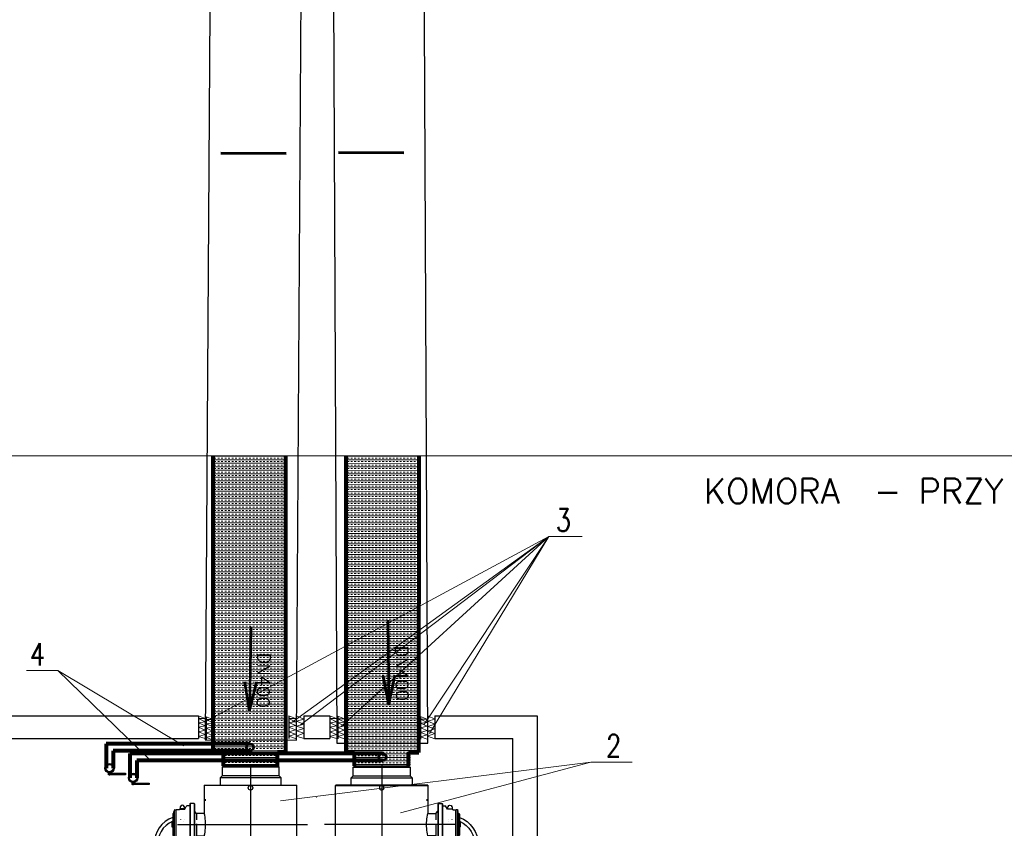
# Model space of a CAD drawing. Header units: metres. Extents: x 6538042 to 13082743, y 6022817 to 12049805.
# Tile 36 of 92: x 6539417 to 6539487, y 6024189 to 6024247. Entities that reach past the tile are written whole.
import ezdxf
from ezdxf.lldxf.tags import DXFTag

# ---------------------------------------------------------------- set-up
doc = ezdxf.new("R2010")
doc.units = ezdxf.units.M
doc.header["$MEASUREMENT"] = 0
doc.layers.get('0').update_dxf_attribs({"linetype": 'CONTINUOUS', "lineweight": 18})
for name, color, linetype in [('A400WW9_1', 7, 'CONTINUOUS'), ('d-małe zawory', 7, 'CONTINUOUS'), ('Default', 7, 'CONTINUOUS'), ('dg opis', 7, 'CONTINUOUS'), ('Q-6500-S', 7, 'CONTINUOUS'), ('W-400-20', 7, 'CONTINUOUS')]:
    doc.layers.add(name, color=color, linetype=linetype)
for name, color, linetype, lineweight in [('d-ciepłociag', 6, 'CONTINUOUS', 60), ('d-komora zawory', 7, 'CONTINUOUS', 13), ('d-opis', 7, 'CONTINUOUS', 18), ('d-powrot', 5, 'CONTINUOUS', 53), ('d-sciany komory', 7, 'CONTINUOUS', 30), ('d-zasilanie', 1, 'CONTINUOUS', 53)]:
    doc.layers.add(name, color=color, linetype=linetype, lineweight=lineweight)
doc.styles.get("Standard").update_dxf_attribs({"font": 'simplex.shx'})
doc.styles.add('STYL1', font='SIMPLEX.shx', dxfattribs={"width": 0.8})
tags = doc.linetypes.add('CENTER2', pattern=[28.575, 19.05, -3.175, 3.175, -3.175]).pattern_tags.tags
tags[10:11] = [DXFTag(74, 4), DXFTag(75, 0), DXFTag(340, '0'), DXFTag(46, 0.0), DXFTag(50, 0.0), DXFTag(44, 0.0), DXFTag(45, 0.0)]
tags[8:9] = [DXFTag(74, 4), DXFTag(75, 0), DXFTag(340, '0'), DXFTag(46, 0.0), DXFTag(50, 0.0), DXFTag(44, 0.0), DXFTag(45, 0.0)]
tags[6:7] = [DXFTag(74, 4), DXFTag(75, 0), DXFTag(340, '0'), DXFTag(46, 0.0), DXFTag(50, 0.0), DXFTag(44, 0.0), DXFTag(45, 0.0)]
tags[4:5] = [DXFTag(74, 4), DXFTag(75, 0), DXFTag(340, '0'), DXFTag(46, 0.0), DXFTag(50, 0.0), DXFTag(44, 0.0), DXFTag(45, 0.0)]

# ---------------------------------------------------------------- blocks, each defined once
blk = doc.blocks.new('400 gora')
at = {"layer": 'A400WW9_1', "color": 7, "linetype": 'Continuous'}
for p, q in [((6539680.554, 6024262.591), (6539680.444, 6024262.506)), ((6539684.398, 6024262.591), (6539680.554, 6024262.591)), ((6539684.508, 6024262.506), (6539684.398, 6024262.591)), ((6539680.444, 6024261.891), (6539680.301, 6024261.748)), ((6539684.508, 6024262.506), (6539680.444, 6024262.506)), ((6539680.444, 6024262.506), (6539680.444, 6024261.891)), ((6539684.508, 6024261.891), (6539680.444, 6024261.891)), ((6539684.508, 6024261.891), (6539684.508, 6024262.506)), ((6539684.651, 6024261.748), (6539684.508, 6024261.891)), ((6539679.194, 6024261.211), (6539679.174, 6024261.191)), ((6539685.778, 6024261.191), (6539679.174, 6024261.191)), ((6539679.174, 6024261.191), (6539679.174, 6024259.196)), ((6539679.194, 6024261.211), (6539685.758, 6024261.211)), ((6539684.651, 6024261.748), (6539680.301, 6024261.748)), ((6539680.301, 6024261.748), (6539680.301, 6024261.211)), ((6539684.651, 6024261.211), (6539684.651, 6024261.748)), ((6539685.778, 6024261.191), (6539685.758, 6024261.211)), ((6539685.778, 6024256.301), (6539685.778, 6024261.191)), ((6539678.156, 6024259.901), (6539678.146, 6024259.891)), ((6539678.146, 6024259.891), (6539678.146, 6024258.689)), ((6539678.156, 6024259.901), (6539678.156, 6024258.685)), ((6539678.456, 6024259.901), (6539678.156, 6024259.901)), ((6539678.456, 6024259.901), (6539678.456, 6024258.553)), ((6539678.466, 6024259.891), (6539678.456, 6024259.901)), ((6539678.466, 6024259.891), (6539678.466, 6024258.547)), ((6539679.243, 6024260.211), (6539679.243, 6024260.091)), ((6539678.616, 6024259.196), (6539678.466, 6024259.346)), ((6539678.616, 6024259.196), (6539678.616, 6024258.749)), ((6539679.174, 6024259.196), (6539678.616, 6024259.196)), ((6539678.146, 6024258.689), (6539678.142, 6024256.907)), ((6539678.156, 6024258.685), (6539678.156, 6024256.901)), ((6539678.456, 6024258.553), (6539678.456, 6024257.126)), ((6539678.466, 6024258.547), (6539678.466, 6024257.126)), ((6539678.616, 6024258.451), (6539678.616, 6024257.606)), ((6539678.456, 6024256.926), (6539678.456, 6024256.901)), ((6539678.456, 6024256.901), (6539678.466, 6024256.911)), ((6539678.466, 6024257.456), (6539678.616, 6024257.606)), ((6539678.466, 6024256.926), (6539678.466, 6024256.911)), ((6539678.616, 6024257.606), (6539679.174, 6024257.606)), ((6539679.174, 6024257.607), (6539679.174, 6024256.926)), ((6539679.174, 6024256.926), (6539679.174, 6024255.79)), ((6539678.165, 6024256.901), (6539678.456, 6024256.901)), ((6539679.323, 6024256.711), (6539679.243, 6024256.711)), ((6539679.243, 6024256.711), (6539679.243, 6024256.591)), ((6539679.296, 6024256.591), (6539679.243, 6024256.591)), ((6539685.778, 6024255.611), (6539685.778, 6024256.301)), ((6539679.174, 6024255.79), (6539679.174, 6024255.611)), ((6539679.174, 6024255.611), (6539685.778, 6024255.611)), ((6539679.174, 6024255.611), (6539679.194, 6024255.591)), ((6539685.758, 6024255.591), (6539679.194, 6024255.591)), ((6539680.301, 6024255.591), (6539680.301, 6024255.054)), ((6539684.651, 6024255.054), (6539684.651, 6024255.591)), ((6539685.758, 6024255.591), (6539685.778, 6024255.611)), ((6539684.651, 6024255.054), (6539680.301, 6024255.054)), ((6539680.301, 6024255.054), (6539680.444, 6024254.911)), ((6539684.508, 6024254.911), (6539680.444, 6024254.911)), ((6539680.444, 6024254.911), (6539680.444, 6024254.295)), ((6539684.508, 6024254.911), (6539684.651, 6024255.054)), ((6539684.508, 6024254.295), (6539684.508, 6024254.911)), ((6539684.508, 6024254.295), (6539680.444, 6024254.295)), ((6539680.444, 6024254.295), (6539680.554, 6024254.211)), ((6539684.398, 6024254.211), (6539680.554, 6024254.211)), ((6539684.398, 6024254.211), (6539684.508, 6024254.295))]:
    blk.add_line(p, q, dxfattribs=at)
for centre in [(6539682.476, 6024261.026), (6539682.476, 6024255.776)]:
    blk.add_circle(centre, 0.16, dxfattribs=at)
for start, end in [(355.4171, 13.92749), (346.07251, 355.4171)]:
    blk.add_arc((6539675.968, 6024258.401), 3.303, start, end, dxfattribs=at)
at = {"layer": 'Default', "color": 7, "linetype": 'CENTER2'}
for p, q in [((6539682.476, 6024262.64), (6539682.476, 6024254.153)), ((6539677.253, 6024258.401), (6539686.554, 6024258.401)), ((6539677.289, 6024257.026), (6539675.426, 6024257.026)), ((6539677.601, 6024257.276), (6539677.601, 6024256.776)), ((6539677.601, 6024256.713), (6539677.601, 6024254.851))]:
    blk.add_line(p, q, dxfattribs=at)
at = {"layer": 'Q-6500-S', "color": 7, "linetype": 'Continuous'}
for p, q in [((6539677.905, 6024259.72), (6539677.898, 6024259.715)), ((6539677.941, 6024259.732), (6539677.94, 6024259.732)), ((6539678.146, 6024259.732), (6539677.941, 6024259.732)), ((6539676.926, 6024259.151), (6539676.926, 6024258.64)), ((6539677.001, 6024259.181), (6539676.956, 6024259.181)), ((6539677.001, 6024259.181), (6539677.001, 6024258.934)), ((6539677.011, 6024259.026), (6539677.001, 6024259.026)), ((6539677.011, 6024259.213), (6539677.011, 6024259.336)), ((6539677.011, 6024259.16), (6539677.011, 6024259.213)), ((6539677.011, 6024258.673), (6539677.011, 6024259.16)), ((6539677.041, 6024259.413), (6539677.041, 6024259.421)), ((6539677.041, 6024258.684), (6539677.041, 6024259.413)), ((6539677.071, 6024259.451), (6539677.166, 6024259.451)), ((6539677.166, 6024259.435), (6539677.166, 6024259.451)), ((6539677.166, 6024258.978), (6539677.166, 6024259.435)), ((6539677.166, 6024259.431), (6539677.176, 6024259.431)), ((6539677.387, 6024259.451), (6539677.176, 6024259.451)), ((6539677.176, 6024259.435), (6539677.176, 6024259.451)), ((6539677.176, 6024258.723), (6539677.176, 6024259.435)), ((6539677.431, 6024259.496), (6539677.768, 6024259.496)), ((6539677.446, 6024259.658), (6539677.446, 6024259.516)), ((6539677.756, 6024259.516), (6539677.446, 6024259.516)), ((6539677.467, 6024259.676), (6539677.451, 6024259.667)), ((6539677.453, 6024259.516), (6539677.453, 6024259.496)), ((6539677.751, 6024259.667), (6539677.735, 6024259.676)), ((6539677.749, 6024259.496), (6539677.749, 6024259.516)), ((6539677.756, 6024259.516), (6539677.756, 6024259.658)), ((6539677.778, 6024259.511), (6539677.887, 6024259.699)), ((6539676.866, 6024258.551), (6539676.866, 6024258.401)), ((6539676.866, 6024258.401), (6539676.866, 6024258.251)), ((6539676.926, 6024258.64), (6539676.926, 6024257.651)), ((6539677.001, 6024258.934), (6539677.001, 6024257.621)), ((6539677.011, 6024258.596), (6539677.011, 6024258.673)), ((6539677.011, 6024258.527), (6539677.011, 6024258.596)), ((6539677.011, 6024258.269), (6539677.011, 6024258.527)), ((6539677.041, 6024257.231), (6539677.041, 6024258.684)), ((6539677.166, 6024256.73), (6539677.166, 6024258.978)), ((6539677.176, 6024256.718), (6539677.176, 6024258.723)), ((6539676.956, 6024257.621), (6539677.001, 6024257.621)), ((6539677.001, 6024257.776), (6539677.011, 6024257.776)), ((6539677.011, 6024258.199), (6539677.011, 6024258.269)), ((6539677.011, 6024257.99), (6539677.011, 6024258.199)), ((6539677.011, 6024257.991), (6539677.011, 6024257.621)), ((6539677.041, 6024257.157), (6539677.041, 6024257.231)), ((6539677.041, 6024256.661), (6539677.041, 6024256.894)), ((6539677.041, 6024256.601), (6539677.041, 6024256.661)), ((6539677.041, 6024256.571), (6539677.041, 6024256.601)), ((6539677.071, 6024256.541), (6539677.166, 6024256.541)), ((6539677.166, 6024256.601), (6539677.166, 6024256.73)), ((6539677.166, 6024256.541), (6539677.166, 6024256.601)), ((6539677.166, 6024256.561), (6539677.176, 6024256.561)), ((6539677.176, 6024256.601), (6539677.176, 6024256.718)), ((6539677.176, 6024256.541), (6539677.176, 6024256.601)), ((6539677.365, 6024256.541), (6539677.176, 6024256.541))]:
    blk.add_line(p, q, dxfattribs=at)
for centre, radius, start, end in [((6539677.601, 6024259.667), 0.13, 90, 172.58819), ((6539677.601, 6024259.667), 0.13, 7.41181, 90), ((6539677.941, 6024259.672), 0.06, 90, 150), ((6539677.94, 6024259.675), 0.0573, 89.3646, 128.10221), ((6539676.956, 6024259.151), 0.03, 90, 180), ((6539677.011, 6024259.366), 0.03, 270, 0), ((6539677.071, 6024259.421), 0.03, 90, 180), ((6539677.373, 6024259.481), 0.03, 270, 345.52249), ((6539677.431, 6024259.466), 0.03, 90, 165.52249), ((6539677.456, 6024259.658), 0.01, 120, 180), ((6539677.462, 6024259.685), 0.01, 300, 352.58819), ((6539677.74, 6024259.685), 0.01, 187.41181, 240), ((6539677.746, 6024259.658), 0.01, 0, 60), ((6539677.752, 6024259.526), 0.03, 270, 330), ((6539677.751, 6024259.527), 0.0311, 273.94507, 293.12832), ((6539677.751, 6024259.527), 0.0311, 294.54529, 315.08108), ((6539676.896, 6024258.551), 0.03, 90, 180), ((6539676.896, 6024258.611), 0.03, 270, 0), ((6539676.896, 6024258.251), 0.03, 180, 270), ((6539676.896, 6024258.191), 0.03, 0, 90), ((6539676.956, 6024257.651), 0.03, 180, 270), ((6539677.011, 6024257.96), 0.03, 0, 90), ((6539677.011, 6024257.591), 0.03, 0, 90), ((6539676.919, 6024257.708), 1.485, 302.60629, 327.37071), ((6539677.071, 6024256.571), 0.03, 180, 270)]:
    blk.add_arc(centre, radius, start, end, dxfattribs=at)
at = {"layer": 'W-400-20', "color": 7, "linetype": 'Continuous'}
for p, q in [((6539677.466, 6024258.763), (6539677.466, 6024258.741)), ((6539677.701, 6024258.605), (6539677.701, 6024258.605)), ((6539677.701, 6024258.605), (6539677.701, 6024258.605)), ((6539677.701, 6024258.605), (6539677.701, 6024258.605)), ((6539675.886, 6024257.161), (6539675.864, 6024257.161)), ((6539676.022, 6024257.126), (6539676.022, 6024257.126)), ((6539676.022, 6024257.126), (6539676.022, 6024257.126)), ((6539676.022, 6024257.126), (6539676.022, 6024257.126)), ((6539676.022, 6024257.126), (6539676.022, 6024257.126)), ((6539676.022, 6024256.926), (6539676.022, 6024256.926)), ((6539676.022, 6024256.926), (6539676.022, 6024256.926)), ((6539676.022, 6024256.926), (6539676.022, 6024256.926)), ((6539676.966, 6024257.126), (6539676.025, 6024257.126)), ((6539676.025, 6024256.926), (6539676.966, 6024256.926)), ((6539676.969, 6024257.126), (6539676.969, 6024257.126)), ((6539676.969, 6024257.126), (6539676.969, 6024257.126)), ((6539676.969, 6024257.126), (6539676.969, 6024257.126)), ((6539676.969, 6024257.126), (6539676.969, 6024257.126)), ((6539676.969, 6024256.926), (6539676.969, 6024256.926)), ((6539676.969, 6024256.926), (6539676.969, 6024256.926)), ((6539676.969, 6024256.926), (6539676.969, 6024256.926)), ((6539676.969, 6024256.926), (6539676.969, 6024256.926)), ((6539676.969, 6024256.926), (6539676.969, 6024256.926)), ((6539679.18, 6024257.126), (6539679.18, 6024257.126)), ((6539679.18, 6024257.126), (6539679.18, 6024257.126)), ((6539679.18, 6024257.126), (6539679.18, 6024257.126)), ((6539679.18, 6024257.126), (6539679.18, 6024257.126)), ((6539679.18, 6024256.926), (6539679.18, 6024256.926)), ((6539679.18, 6024256.926), (6539679.18, 6024256.926)), ((6539679.18, 6024256.926), (6539679.18, 6024256.926)), ((6539679.18, 6024256.926), (6539679.18, 6024256.926)), ((6539679.18, 6024256.926), (6539679.18, 6024256.926)), ((6539675.864, 6024256.891), (6539675.886, 6024256.891)), ((6539677.313, 6024256.741), (6539677.309, 6024256.746)), ((6539677.466, 6024256.582), (6539677.466, 6024256.53)), ((6539677.501, 6024256.394), (6539677.501, 6024256.394)), ((6539677.501, 6024256.394), (6539677.501, 6024256.393)), ((6539677.501, 6024256.393), (6539677.501, 6024256.393)), ((6539677.501, 6024256.39), (6539677.501, 6024255.45)), ((6539677.701, 6024256.393), (6539677.701, 6024256.394)), ((6539677.701, 6024256.394), (6539677.701, 6024256.394)), ((6539677.701, 6024256.393), (6539677.701, 6024256.393)), ((6539677.701, 6024256.393), (6539677.701, 6024256.393)), ((6539677.701, 6024256.393), (6539677.701, 6024256.393)), ((6539677.701, 6024256.393), (6539677.701, 6024256.393)), ((6539677.701, 6024255.45), (6539677.701, 6024256.39)), ((6539677.466, 6024255.31), (6539677.466, 6024255.288)), ((6539677.501, 6024255.447), (6539677.501, 6024255.447)), ((6539677.501, 6024255.447), (6539677.501, 6024255.447)), ((6539677.501, 6024255.447), (6539677.501, 6024255.447)), ((6539677.701, 6024255.447), (6539677.701, 6024255.447)), ((6539677.701, 6024255.447), (6539677.701, 6024255.447)), ((6539677.701, 6024255.447), (6539677.701, 6024255.447)), ((6539677.701, 6024255.447), (6539677.701, 6024255.447)), ((6539677.736, 6024255.288), (6539677.736, 6024255.31))]:
    blk.add_line(p, q, dxfattribs=at)
for centre, radius, start, end in [((6539677.601, 6024257.026), 2, 109.72463, 321.85962), ((6539677.601, 6024257.026), 1.75, 112.68809, 334.00825), ((6539675.984, 6024256.569), 0.558, 86.05213, 90.96515), ((6539675.981, 6024257.577), 0.653, 269.39138, 273.59134), ((6539677.009, 6024256.516), 0.611, 93.27285, 93.73679), ((6539676.969, 6024257.026), 0.1, 308.05206, 51.985), ((6539679.221, 6024256.474), 0.653, 89.39138, 93.59134), ((6539679.218, 6024257.483), 0.558, 266.05213, 270.96515), ((6539677.446, 6024256.582), 0.0198, 37.85822, 49.33275), ((6539677.431, 6024256.573), 0.0377, 1.78256, 35.92975), ((6539677.446, 6024256.582), 0.0198, 0.97484, 32.87303), ((6539678.211, 6024256.437), 0.712, 179.0174, 183.53024), ((6539678.111, 6024256.433), 0.611, 179.24593, 182.51159), ((6539678.111, 6024256.433), 0.611, 183.27285, 183.73679), ((6539677.601, 6024256.392), 0.1, 141.6597, 145.7723), ((6539677.601, 6024256.393), 0.1, 37.89394, 142.2105), ((6539677.601, 6024256.392), 0.1, 34.30541, 38.42289), ((6539677.123, 6024256.432), 0.58, 356.14259, 0.36693), ((6539678.058, 6024255.408), 0.558, 176.05213, 180.96515), ((6539677.049, 6024255.406), 0.653, 359.39138, 3.59134)]:
    blk.add_arc(centre, radius, start, end, dxfattribs=at)
for points, degree, knots in [([(6539677.465, 6024258.769), (6539677.465, 6024258.769), (6539677.466, 6024258.767), (6539677.466, 6024258.765), (6539677.466, 6024258.763)], 3, [0.7964747, 0.7964747, 0.7964747, 0.7964747, 0.8516398, 1, 1, 1, 1]), ([(6539675.864, 6024257.161), (6539675.862, 6024257.161), (6539675.861, 6024257.161), (6539675.859, 6024257.161), (6539675.859, 6024257.161)], 3, [0, 0, 0, 0, 0.13935, 0.1423709, 0.1423709, 0.1423709, 0.1423709]), ([(6539676.016, 6024257.127), (6539676.006, 6024257.128), (6539675.986, 6024257.13), (6539675.954, 6024257.143), (6539675.92, 6024257.157), (6539675.898, 6024257.159), (6539675.886, 6024257.161)], 3, [0, 0, 0, 0, 0.213455, 0.477334, 0.741212, 1, 1, 1, 1]), ([(6539675.886, 6024256.891), (6539675.898, 6024256.892), (6539675.92, 6024256.895), (6539675.954, 6024256.908), (6539675.986, 6024256.921), (6539676.006, 6024256.923), (6539676.016, 6024256.925)], 3, [0, 0, 0, 0, 0.258788, 0.522666, 0.786545, 1, 1, 1, 1]), ([(6539677.453, 6024256.601), (6539677.455, 6024256.6), (6539677.457, 6024256.598), (6539677.46, 6024256.597), (6539677.461, 6024256.595)], 2, [0, 0, 0, 0.5, 0.5, 1, 1, 1]), ([(6539677.466, 6024256.53), (6539677.468, 6024256.517), (6539677.47, 6024256.496), (6539677.484, 6024256.462), (6539677.497, 6024256.43), (6539677.499, 6024256.41), (6539677.5, 6024256.4)], 3, [0, 0, 0, 0, 0.258788, 0.522666, 0.786545, 1, 1, 1, 1]), ([(6539677.702, 6024256.399), (6539677.703, 6024256.41), (6539677.706, 6024256.43), (6539677.719, 6024256.462), (6539677.732, 6024256.496), (6539677.735, 6024256.517), (6539677.736, 6024256.53)], 3, [0, 0, 0, 0, 0.213455, 0.477334, 0.741212, 1, 1, 1, 1]), ([(6539678.026, 6024256.877), (6539678.027, 6024256.88), (6539678.028, 6024256.882), (6539678.03, 6024256.884), (6539678.032, 6024256.886)], 2, [0, 0, 0, 0.5, 0.5, 1, 1, 1]), ([(6539679.338, 6024256.891), (6539679.34, 6024256.891), (6539679.341, 6024256.89), (6539679.343, 6024256.89), (6539679.343, 6024256.89)], 3, [0, 0, 0, 0, 0.13935, 0.1413625, 0.1413625, 0.1413625, 0.1413625]), ([(6539677.466, 6024255.288), (6539677.466, 6024255.287), (6539677.466, 6024255.284), (6539677.465, 6024255.282), (6539677.464, 6024255.281)], 3, [0, 0, 0, 0, 0.13935, 0.2319815, 0.2319815, 0.2319815, 0.2319815]), ([(6539677.5, 6024255.441), (6539677.499, 6024255.43), (6539677.497, 6024255.41), (6539677.484, 6024255.378), (6539677.47, 6024255.345), (6539677.468, 6024255.323), (6539677.466, 6024255.31)], 3, [0, 0, 0, 0, 0.213455, 0.477334, 0.741212, 1, 1, 1, 1]), ([(6539677.736, 6024255.31), (6539677.735, 6024255.323), (6539677.732, 6024255.345), (6539677.719, 6024255.378), (6539677.706, 6024255.41), (6539677.703, 6024255.43), (6539677.702, 6024255.441)], 3, [0, 0, 0, 0, 0.258788, 0.522666, 0.786545, 1, 1, 1, 1]), ([(6539677.737, 6024255.283), (6539677.737, 6024255.284), (6539677.736, 6024255.285), (6539677.736, 6024255.287), (6539677.736, 6024255.288)], 3, [0.8475941, 0.8475941, 0.8475941, 0.8475941, 0.8516398, 1, 1, 1, 1])]:
    blk.add_open_spline(points, degree=degree, knots=knots, dxfattribs=at)
for points in [[(6539677.736, 6024258.763), (6539677.736, 6024258.764), (6539677.736, 6024258.766), (6539677.737, 6024258.767)], [(6539675.86, 6024256.89), (6539675.861, 6024256.89), (6539675.862, 6024256.891), (6539675.864, 6024256.891)]]:
    blk.add_open_spline(points, degree=3, dxfattribs=at)

msp = doc.modelspace()

# ---------------------------------------------------------------- hatches: boundary and pattern name
at = {"layer": 'd-zasilanie', "lineweight": 13}
h = msp.add_hatch(dxfattribs=at)
h.set_pattern_fill('TRANS', color=5)
h.paths.add_polyline_path([(6539431.67086, 6024193.64171), (6539435.51486, 6024193.64171), (6539435.51486, 6024194.60543), (6539436.1159, 6024194.6052), (6539436.1242, 6024215.79277), (6539431.0384, 6024215.79277), (6539430.92419, 6024215.79277), (6539430.9159, 6024194.60567), (6539431.67086, 6024194.60567)])
h = msp.add_hatch(dxfattribs=at)
h.set_pattern_fill('TRANS', color=5)
h.set_pattern_definition([(0, (9.49672, -0.00384), (0, 0.25), []), (0, (9.49672, 0.12116), (0, 0.25), [0.125, -0.125])])
h.paths.add_polyline_path([(6539441.16757, 6024193.63787), (6539445.01157, 6024193.63787), (6539445.01157, 6024194.6016), (6539445.61262, 6024194.60136), (6539445.62091, 6024215.78893), (6539440.53512, 6024215.78893), (6539440.42091, 6024215.78893), (6539440.41262, 6024194.60183), (6539441.16757, 6024194.60183)])
at = {"layer": 'Default', "linetype": 'Continuous'}
msp.add_hatch(color=7, dxfattribs=at).paths.add_polyline_path([(6539438.33075, 6024191.35871), (6539438.30992, 6024191.48371), (6539438.28908, 6024191.35871)])

# ---------------------------------------------------------------- linework, layer by layer
for p, q in [((6539321.80959, 6024215.79277), (6539597.04442, 6024215.79277)), ((6539454.87847, 6024210.03332), (6539430.36395, 6024196.78679)), ((6539454.87847, 6024210.03332), (6539436.55732, 6024196.76815)), ((6539437.12968, 6024196.54458), (6539454.87847, 6024210.03332)), ((6539454.87847, 6024210.03332), (6539440.064, 6024196.4455)), ((6539445.95677, 6024196.5817), (6539454.87847, 6024210.03332)), ((6539454.87847, 6024210.03332), (6539446.35637, 6024195.95927)), ((6539419.83979, 6024200.44943), (6539426.44867, 6024194.01542)), ((6539429.88023, 6024197.21504), (6539430.36547, 6024197.02297)), ((6539436.31545, 6024197.22742), (6539436.80069, 6024197.03534)), ((6539436.87499, 6024197.21504), (6539437.38903, 6024196.98566)), ((6539439.2494, 6024197.21504), (6539439.73464, 6024197.02297)), ((6539439.82302, 6024197.20266), (6539440.30826, 6024197.01059)), ((6539445.71578, 6024197.17756), (6539446.20102, 6024196.98548)), ((6539446.24392, 6024197.21137), (6539446.75796, 6024196.98199)), ((6539430.36547, 6024197.02297), (6539429.88023, 6024197.02297)), ((6539429.88023, 6024197.02297), (6539430.36395, 6024196.78679)), ((6539430.36395, 6024196.78679), (6539429.88023, 6024196.72477)), ((6539429.88023, 6024196.72477), (6539430.3622, 6024196.5136)), ((6539430.3622, 6024196.5136), (6539429.88023, 6024196.40215)), ((6539430.4322, 6024197.14007), (6539430.91744, 6024196.94799)), ((6539430.91744, 6024196.94799), (6539430.4322, 6024196.94799)), ((6539430.4322, 6024196.94799), (6539430.91592, 6024196.71182)), ((6539430.91592, 6024196.71182), (6539430.4322, 6024196.6498)), ((6539430.4322, 6024196.6498), (6539430.91417, 6024196.43863)), ((6539436.80069, 6024197.03534), (6539436.31545, 6024197.03534)), ((6539436.31545, 6024197.03534), (6539436.79918, 6024196.79917)), ((6539436.79918, 6024196.79917), (6539436.31545, 6024196.73714)), ((6539436.31545, 6024196.73714), (6539436.79742, 6024196.52598)), ((6539436.79742, 6024196.52598), (6539436.31545, 6024196.41453)), ((6539437.38903, 6024196.61915), (6539436.87032, 6024196.47002)), ((6539436.87032, 6024196.47002), (6539437.38903, 6024196.30234)), ((6539437.38903, 6024196.98566), (6539436.87258, 6024196.83047)), ((6539436.87258, 6024196.83047), (6539437.38903, 6024196.61915)), ((6539439.73464, 6024197.02297), (6539439.2494, 6024197.02297)), ((6539439.2494, 6024197.02297), (6539439.73312, 6024196.78679)), ((6539439.73312, 6024196.78679), (6539439.2494, 6024196.72477)), ((6539439.2494, 6024196.72477), (6539439.73137, 6024196.5136)), ((6539439.73137, 6024196.5136), (6539439.2494, 6024196.40215)), ((6539440.30826, 6024197.01059), (6539439.82302, 6024197.01059)), ((6539439.82302, 6024197.01059), (6539440.30674, 6024196.77441)), ((6539440.30674, 6024196.77441), (6539439.82302, 6024196.71239)), ((6539439.82302, 6024196.71239), (6539440.30499, 6024196.50122)), ((6539440.30499, 6024196.50122), (6539439.82302, 6024196.38977)), ((6539446.20102, 6024196.98548), (6539445.71578, 6024196.98548)), ((6539445.71578, 6024196.98548), (6539446.19951, 6024196.7493)), ((6539446.19951, 6024196.7493), (6539445.71578, 6024196.68728)), ((6539445.71578, 6024196.68728), (6539446.19775, 6024196.47611)), ((6539446.19775, 6024196.47611), (6539445.71578, 6024196.36467)), ((6539446.75796, 6024196.61548), (6539446.23925, 6024196.46635)), ((6539446.23925, 6024196.46635), (6539446.75796, 6024196.29867)), ((6539446.75796, 6024196.98199), (6539446.24151, 6024196.8268)), ((6539446.24151, 6024196.8268), (6539446.75796, 6024196.61548)), ((6539429.88023, 6024196.40215), (6539430.36016, 6024196.1968)), ((6539430.36016, 6024196.1968), (6539429.88023, 6024196.06627)), ((6539429.88023, 6024196.06627), (6539430.35821, 6024195.89223)), ((6539430.35821, 6024195.89223), (6539429.88023, 6024195.74946)), ((6539430.91417, 6024196.43863), (6539430.4322, 6024196.32718)), ((6539430.4322, 6024196.32718), (6539430.91214, 6024196.12183)), ((6539430.91214, 6024196.12183), (6539430.4322, 6024195.9913)), ((6539430.4322, 6024195.9913), (6539430.91018, 6024195.81726)), ((6539430.91018, 6024195.81726), (6539430.4322, 6024195.67449)), ((6539436.31545, 6024196.41453), (6539436.79539, 6024196.20918)), ((6539436.79539, 6024196.20918), (6539436.31545, 6024196.07865)), ((6539436.31545, 6024196.07865), (6539436.79343, 6024195.90461)), ((6539436.79343, 6024195.90461), (6539436.31545, 6024195.76184)), ((6539436.31545, 6024195.76184), (6539436.79149, 6024195.60164)), ((6539437.38903, 6024195.96691), (6539436.86597, 6024195.7745)), ((6539436.86597, 6024195.7745), (6539437.38903, 6024195.58926)), ((6539437.38903, 6024196.30234), (6539436.86822, 6024196.13474)), ((6539436.86822, 6024196.13474), (6539437.38903, 6024195.96691)), ((6539439.2494, 6024196.40215), (6539439.72933, 6024196.1968)), ((6539439.72933, 6024196.1968), (6539439.2494, 6024196.06627)), ((6539439.2494, 6024196.06627), (6539439.72738, 6024195.89223)), ((6539439.72738, 6024195.89223), (6539439.2494, 6024195.74946)), ((6539439.82302, 6024196.38977), (6539440.30295, 6024196.18443)), ((6539440.30295, 6024196.18443), (6539439.82302, 6024196.05389)), ((6539439.82302, 6024196.05389), (6539440.301, 6024195.87985)), ((6539440.301, 6024195.87985), (6539439.82302, 6024195.73708)), ((6539445.71578, 6024196.36467), (6539446.19572, 6024196.15932)), ((6539446.19572, 6024196.15932), (6539445.71578, 6024196.02879)), ((6539445.71578, 6024196.02879), (6539446.19376, 6024195.85474)), ((6539446.19376, 6024195.85474), (6539445.71578, 6024195.71198)), ((6539446.75796, 6024195.96324), (6539446.2349, 6024195.77083)), ((6539446.2349, 6024195.77083), (6539446.75796, 6024195.58559)), ((6539446.75796, 6024196.29867), (6539446.23715, 6024196.13108)), ((6539446.23715, 6024196.13108), (6539446.75796, 6024195.96324)), ((6539429.88023, 6024195.74946), (6539430.35626, 6024195.58926)), ((6539430.4322, 6024195.67449), (6539430.90824, 6024195.51429)), ((6539439.2494, 6024195.74946), (6539439.72543, 6024195.58926)), ((6539439.82302, 6024195.73708), (6539440.29905, 6024195.57688)), ((6539445.71578, 6024195.71198), (6539446.19182, 6024195.55178))]:
    msp.add_line(p, q)
at = {"linetype": 'ByBlock', "lineweight": 30}
for points in [[(6539436.86408, 6024195.47406), (6539437.86607, 6024355.46042), (6539431.38401, 6024355.63749), (6539430.35564, 6024195.49277)], [(6539446.25287, 6024195.25893), (6539445.52083, 6024355.30609), (6539439.03877, 6024355.48316), (6539439.74442, 6024195.27407)]]:
    msp.add_lwpolyline(points, close=True, dxfattribs=at)
at = {"layer": 'd-ciepłociag', "color": 7, "linetype": 'Continuous'}
for p, q in [((6539436.14116, 6024237.38188), (6539431.47415, 6024237.4011)), ((6539444.53488, 6024237.41999), (6539439.86787, 6024237.43921))]:
    msp.add_line(p, q, dxfattribs=at)
at = {"layer": 'd-komora zawory'}
for p, q in [((6539454.87847, 6024210.03332), (6539457.26925, 6024210.03332)), ((6539417.60661, 6024200.44943), (6539419.83979, 6024200.44943)), ((6539428.83534, 6024195.0809), (6539419.83979, 6024200.44943)), ((6539435.72031, 6024191.15664), (6539457.88798, 6024193.90836)), ((6539457.88798, 6024193.90836), (6539444.28864, 6024190.29181)), ((6539457.88798, 6024193.90836), (6539460.82363, 6024193.90836))]:
    msp.add_line(p, q, dxfattribs=at)
at = {"layer": 'd-małe zawory'}
for p, q in [((6539424.21507, 6024193.11241), (6539424.21507, 6024193.01164)), ((6539424.23899, 6024193.11241), (6539424.23899, 6024193.01164)), ((6539424.2624, 6024193.11241), (6539424.2624, 6024193.01164)), ((6539424.29425, 6024193.11241), (6539424.29425, 6024193.01164)), ((6539424.31818, 6024193.11241), (6539424.31818, 6024193.01164)), ((6539424.34159, 6024193.11241), (6539424.34159, 6024193.01164)), ((6539424.37252, 6024193.11241), (6539424.37252, 6024193.01164)), ((6539424.39645, 6024193.11241), (6539424.39645, 6024193.01164)), ((6539424.41986, 6024193.11241), (6539424.41986, 6024193.01164)), ((6539424.45171, 6024193.11241), (6539424.45171, 6024193.01164)), ((6539424.47563, 6024193.11241), (6539424.47563, 6024193.01164)), ((6539424.49904, 6024193.11241), (6539424.49904, 6024193.01164)), ((6539424.52655, 6024193.11241), (6539424.52655, 6024193.01164)), ((6539424.55047, 6024193.11241), (6539424.55047, 6024193.01164)), ((6539424.57388, 6024193.11241), (6539424.57388, 6024193.01164)), ((6539424.59795, 6024193.11241), (6539424.59795, 6024193.01164)), ((6539424.62187, 6024193.11241), (6539424.62187, 6024193.01164)), ((6539424.64529, 6024193.11241), (6539424.64529, 6024193.01164)), ((6539425.89766, 6024192.41635), (6539425.89766, 6024192.31558)), ((6539425.92158, 6024192.41635), (6539425.92158, 6024192.31558)), ((6539425.945, 6024192.41635), (6539425.945, 6024192.31558)), ((6539425.97685, 6024192.41635), (6539425.97685, 6024192.31558)), ((6539426.00077, 6024192.41635), (6539426.00077, 6024192.31558)), ((6539426.02418, 6024192.41635), (6539426.02418, 6024192.31558)), ((6539426.05512, 6024192.41635), (6539426.05512, 6024192.31558)), ((6539426.07904, 6024192.41635), (6539426.07904, 6024192.31558)), ((6539426.10245, 6024192.41635), (6539426.10245, 6024192.31558)), ((6539426.1343, 6024192.41635), (6539426.1343, 6024192.31558)), ((6539426.15822, 6024192.41635), (6539426.15822, 6024192.31558)), ((6539426.18164, 6024192.41635), (6539426.18164, 6024192.31558)), ((6539426.20914, 6024192.41635), (6539426.20914, 6024192.31558)), ((6539426.23306, 6024192.41635), (6539426.23306, 6024192.31558)), ((6539426.25647, 6024192.41635), (6539426.25647, 6024192.31558)), ((6539426.28054, 6024192.41635), (6539426.28054, 6024192.31558)), ((6539426.30447, 6024192.41635), (6539426.30447, 6024192.31558)), ((6539426.32788, 6024192.41635), (6539426.32788, 6024192.31558))]:
    msp.add_line(p, q, dxfattribs=at)
for points in [[(6539423.46455, 6024193.23755), (6539423.58284, 6024193.23755), (6539423.58284, 6024193.11241), (6539423.46455, 6024193.11241)], [(6539423.46455, 6024193.11241), (6539424.6641, 6024193.11241), (6539424.6641, 6024193.01164), (6539423.46455, 6024193.01164)], [(6539423.49303, 6024193.01164), (6539423.55205, 6024193.01164), (6539423.55205, 6024192.98508), (6539423.49303, 6024192.98508)], [(6539425.14714, 6024192.54149), (6539425.26544, 6024192.54149), (6539425.26544, 6024192.41635), (6539425.14714, 6024192.41635)], [(6539425.14714, 6024192.41635), (6539426.34669, 6024192.41635), (6539426.34669, 6024192.31558), (6539425.14714, 6024192.31558)], [(6539425.17562, 6024192.31558), (6539425.23465, 6024192.31558), (6539425.23465, 6024192.28902), (6539425.17562, 6024192.28902)]]:
    msp.add_lwpolyline(points, close=True, dxfattribs=at)
for centre, radius in [((6539423.53022, 6024193.48068), 0.33301), ((6539423.53022, 6024193.48068), 0.25184), ((6539425.21281, 6024192.78462), 0.33301), ((6539425.21281, 6024192.78462), 0.25184)]:
    msp.add_circle(centre, radius, dxfattribs=at)
at = {"layer": 'd-powrot', "lineweight": 80}
for p, q in [((6539430.9159, 6024194.60567), (6539430.92419, 6024215.79277)), ((6539436.1159, 6024194.6052), (6539436.1242, 6024215.79277)), ((6539440.41262, 6024194.60195), (6539440.42091, 6024215.79277)), ((6539445.61262, 6024194.60148), (6539445.62092, 6024215.79277)), ((6539433.55525, 6024195.22357), (6539423.2875, 6024195.22357)), ((6539423.2875, 6024195.22357), (6539423.2875, 6024193.48068)), ((6539433.55525, 6024194.71148), (6539423.78206, 6024194.71148)), ((6539423.78206, 6024194.71148), (6539423.78206, 6024193.48068)), ((6539443.01852, 6024194.52752), (6539424.97009, 6024194.52752)), ((6539424.97009, 6024194.52752), (6539424.97009, 6024192.78462)), ((6539431.51486, 6024194.60543), (6539430.9159, 6024194.60567)), ((6539431.67086, 6024194.60481), (6539430.9159, 6024194.60567)), ((6539431.67086, 6024193.64171), (6539431.67086, 6024194.60481)), ((6539435.51486, 6024193.64171), (6539435.51486, 6024194.60543)), ((6539435.51486, 6024194.60543), (6539436.1159, 6024194.6052)), ((6539441.01157, 6024194.60171), (6539440.41262, 6024194.60195)), ((6539441.01157, 6024193.64228), (6539441.01157, 6024194.60171)), ((6539444.87205, 6024193.6415), (6539444.87205, 6024194.60171)), ((6539444.87205, 6024194.60171), (6539445.61262, 6024194.60148)), ((6539443.01692, 6024194.01542), (6539425.46466, 6024194.01542)), ((6539425.46466, 6024194.01542), (6539425.46466, 6024192.78462))]:
    msp.add_line(p, q, dxfattribs=at)
at = {"layer": 'd-powrot'}
for p, q in [((6539433.62153, 6024203.5778), (6539433.5128, 6024197.56323)), ((6539443.38339, 6024204.03774), (6539443.45804, 6024198.02265)), ((6539443.45804, 6024198.02265), (6539443.07086, 6024200.10137)), ((6539443.45804, 6024198.02265), (6539443.92695, 6024200.1213)), ((6539433.5128, 6024197.56323), (6539433.18916, 6024199.65279)), ((6539433.5128, 6024197.56323), (6539434.04545, 6024199.64661))]:
    msp.add_line(p, q, dxfattribs=at)
for centre in [(6539433.55525, 6024194.96753), (6539443.01692, 6024194.26382)]:
    msp.add_circle(centre, 0.25605, dxfattribs=at)
at = {"layer": 'd-sciany komory'}
for p, q in [((6539396.93168, 6024197.21504), (6539426.79403, 6024197.21504)), ((6539426.79403, 6024197.21504), (6539429.88023, 6024197.21504)), ((6539429.88023, 6024197.21504), (6539429.88023, 6024195.58926)), ((6539436.31545, 6024197.22742), (6539436.31545, 6024195.60164)), ((6539437.38903, 6024197.21504), (6539439.2494, 6024197.21504)), ((6539437.38903, 6024197.21504), (6539437.38903, 6024195.58926)), ((6539437.38903, 6024197.21504), (6539439.2494, 6024197.21504)), ((6539439.2494, 6024197.21504), (6539439.2494, 6024195.58926)), ((6539439.82302, 6024197.20266), (6539439.82302, 6024195.57688)), ((6539445.71578, 6024197.17756), (6539445.71578, 6024195.55178)), ((6539446.75796, 6024197.21137), (6539446.75796, 6024195.58559)), ((6539446.75796, 6024197.21137), (6539454.05834, 6024197.21137)), ((6539454.05834, 6024197.21504), (6539454.05834, 6024144.7484)), ((6539430.4322, 6024197.14007), (6539430.4322, 6024195.51429)), ((6539396.93168, 6024195.58926), (6539426.79403, 6024195.58926)), ((6539426.79403, 6024195.58926), (6539429.88023, 6024195.58926)), ((6539437.38903, 6024195.58926), (6539439.2494, 6024195.58926)), ((6539437.38903, 6024195.58926), (6539439.2494, 6024195.58926)), ((6539446.75796, 6024195.58926), (6539452.32223, 6024195.58926)), ((6539452.32223, 6024146.58926), (6539452.32223, 6024195.58926))]:
    msp.add_line(p, q, dxfattribs=at)
at = {"layer": 'd-zasilanie', "color": 5, "lineweight": 13}
msp.add_lwpolyline([(6539431.67086, 6024193.64171), (6539435.51486, 6024193.64171), (6539435.51486, 6024194.60543), (6539436.1159, 6024194.6052), (6539436.1242, 6024215.79277), (6539431.0384, 6024215.79277), (6539430.92419, 6024215.79277), (6539430.9159, 6024194.60567), (6539431.67086, 6024194.60567), (6539431.67086, 6024193.64171)], dxfattribs=at)

# ---------------------------------------------------------------- block references
at = {"layer": 'd-komora zawory'}
msp.add_blockref('400 gora', (-248.88323, -68.94895), dxfattribs=at)
at = {"layer": 'd-komora zawory', "xscale": -1}
msp.add_blockref('400 gora', (13079125.43176, -68.94895), dxfattribs=at)

# ---------------------------------------------------------------- texts
at = {"layer": 'd-opis'}
for s, height, rotation, p in [('KOMORA  - PRZY UL. LUDWIKA BETHOVENA', 1.7710893, 359.9738783, (6539465.94525, 6024212.39017)), ('DN400', 0.885545, 268.9643743, (6539434.1175, 6024201.71763)), ('DN400', 0.885545, 270.7110532, (6539443.93583, 6024202.19355))]:
    msp.add_text(s, height=height, rotation=rotation, dxfattribs=at).set_placement(p)
at = {"layer": 'dg opis', "color": 7, "linetype": 'Continuous', "lineweight": 60, "char_height": 1.59398, "attachment_point": 1, "style": 'STYL1'}
for s, width, insert in [('\\A1;3 ', 26.3298502, (6539455.37713, 6024211.99692)), ('\\A1;4', 26.3298502, (6539417.8368, 6024202.41303)), ('\\A1;2', 29.8725223, (6539458.96482, 6024195.87196))]:
    msp.add_mtext_dynamic_manual_height_columns(s, width=width, gutter_width=12.5, heights=[0], dxfattribs=dict(at, insert=insert))

doc.saveas('drawing.dxf')
